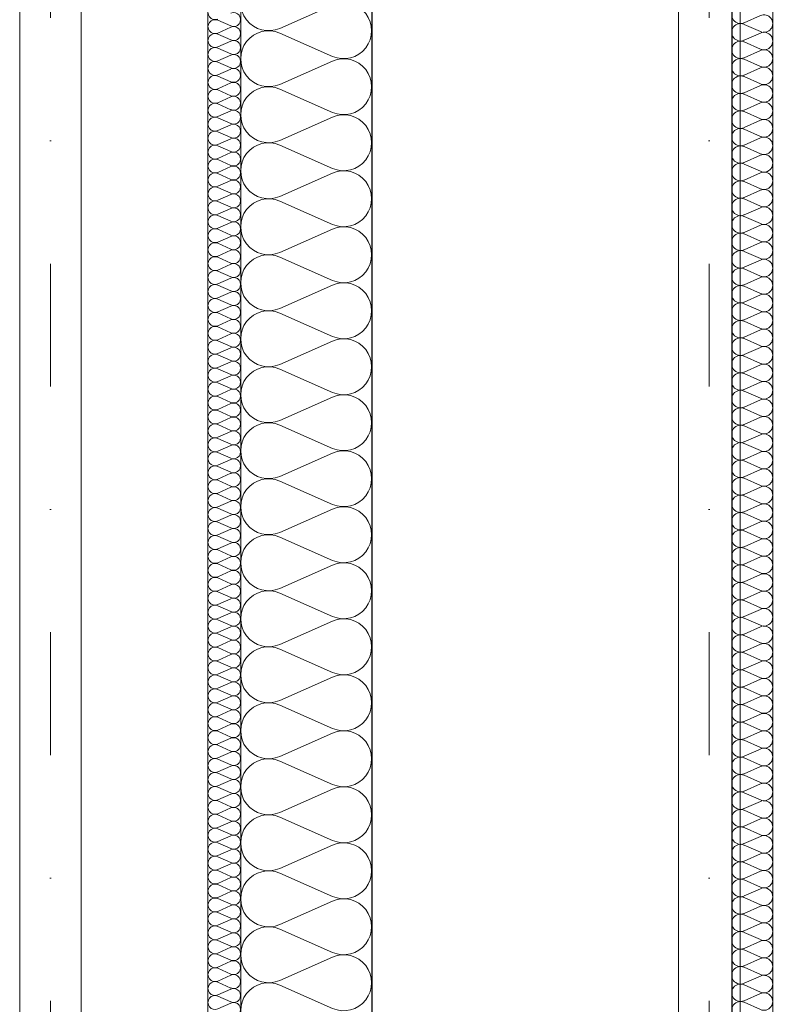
# Model space of a CAD drawing. Extents: x -438200 to -357500, y 15000 to 163871.
# Tile 101 of 148: x -430715 to -429794, y 110015 to 111218. Entities that reach past the tile are written whole.
import ezdxf

# ---------------------------------------------------------------- set-up
doc = ezdxf.new("R2010")
doc.units = 0
doc.header["$MEASUREMENT"] = 0
doc.linetypes.add('Dot & Dashed', pattern=[450, 150, -150, 0, -150])
doc.linetypes.add('Hidden Line', pattern=[50, 25, -25])
for name, color, linetype in [('#podkład', 252, 'Continuous'), ('Arch ocieplenie', 252, 'Continuous'), ('Inwent Izolacje', 252, 'Continuous')]:
    doc.layers.add(name, color=color, linetype=linetype)
for name, color, linetype, lineweight in [('Arch ocieplenie_Nr_Pióra__9', 252, 'Continuous', 13), ('Arch wykończenie_Nr_Pióra__3', 252, 'Continuous', 18), ('INWENT DACH_Nr_Pióra__21', 252, 'Continuous', 9), ('Inwent Izolacje_Nr_Pióra__2', 252, 'Continuous', 13), ('Inwent Izolacje_Nr_Pióra__44', 252, 'Continuous', 13), ('INWENT KONST. DREWNIANA_Nr_Pióra__2', 252, 'Continuous', 13), ('INWENT KONST. DREWNIANA_Nr_Pióra__21', 252, 'Continuous', 9), ('INWENT.ŚCIANY_Nr_Pióra__1', 252, 'Continuous', 25), ('INWENT.ŚCIANY_Nr_Pióra__2', 252, 'Continuous', 13)]:
    doc.layers.add(name, color=color, linetype=linetype, lineweight=lineweight)

# ---------------------------------------------------------------- blocks, each defined once
blk = doc.blocks.new('Izolacja cieplna 14_229', base_point=(-430484.9, 97267.6))
at = {"layer": 'Arch ocieplenie_Nr_Pióra__9', "linetype": 'Continuous'}
for p, q in [((-430473, 96083.6), (-430456.9, 96076.6)), ((-430456.9, 96075.1), (-430473, 96068)), ((-430473, 96066.6), (-430456.9, 96059.5)), ((-430456.9, 96058.1), (-430473, 96051)), ((-430473, 96049.6), (-430456.9, 96042.5)), ((-430456.9, 96041.1), (-430473, 96034)), ((-430473, 96032.6), (-430456.9, 96025.5)), ((-430456.9, 96024), (-430473, 96017)), ((-430473, 96015.5), (-430456.9, 96008.5)), ((-430456.9, 96007), (-430473, 95999.9)), ((-430473, 95998.5), (-430456.9, 95991.4)), ((-430456.9, 95990), (-430473, 95982.9)), ((-430473, 95981.5), (-430456.9, 95974.4)), ((-430456.9, 95973), (-430473, 95965.9)), ((-430473, 95964.5), (-430456.9, 95957.4)), ((-430456.9, 95955.9), (-430473, 95948.9)), ((-430473, 95947.4), (-430456.9, 95940.4)), ((-430456.9, 95938.9), (-430473, 95931.8)), ((-430473, 95930.4), (-430456.9, 95923.3)), ((-430456.9, 95921.9), (-430473, 95914.8)), ((-430473, 95913.4), (-430456.9, 95906.3)), ((-430456.9, 95904.9), (-430473, 95897.8)), ((-430473, 95896.4), (-430456.9, 95889.3)), ((-430456.9, 95887.8), (-430473, 95880.8)), ((-430473, 95879.3), (-430456.9, 95872.3)), ((-430456.9, 95870.8), (-430473, 95863.7)), ((-430473, 95862.3), (-430456.9, 95855.2)), ((-430456.9, 95853.8), (-430473, 95846.7)), ((-430473, 95845.3), (-430456.9, 95838.2)), ((-430456.9, 95836.8), (-430473, 95829.7)), ((-430473, 95828.3), (-430456.9, 95821.2)), ((-430456.9, 95819.7), (-430473, 95812.7)), ((-430473, 95811.2), (-430456.9, 95804.1)), ((-430456.9, 95802.7), (-430473, 95795.6)), ((-430473, 95794.2), (-430456.9, 95787.1)), ((-430456.9, 95785.7), (-430473, 95778.6)), ((-430473, 95777.2), (-430456.9, 95770.1)), ((-430456.9, 95768.7), (-430473, 95761.6)), ((-430473, 95760.2), (-430456.9, 95753.1)), ((-430456.9, 95751.6), (-430473, 95744.6)), ((-430473, 95743.1), (-430456.9, 95736)), ((-430456.9, 95734.6), (-430473, 95727.5)), ((-430473, 95726.1), (-430456.9, 95719)), ((-430456.9, 95717.6), (-430473, 95710.5)), ((-430473, 95709.1), (-430456.9, 95702)), ((-430456.9, 95700.6), (-430473, 95693.5)), ((-430473, 95692.1), (-430456.9, 95685)), ((-430456.9, 95683.5), (-430473, 95676.5)), ((-430473, 95675), (-430456.9, 95667.9)), ((-430456.9, 95666.5), (-430473, 95659.4)), ((-430473, 95658), (-430456.9, 95650.9)), ((-430456.9, 95649.5), (-430473, 95642.4)), ((-430473, 95641), (-430456.9, 95633.9)), ((-430456.9, 95632.5), (-430473, 95625.4)), ((-430473, 95624), (-430456.9, 95616.9)), ((-430456.9, 95615.4), (-430473, 95608.4)), ((-430473, 95606.9), (-430456.9, 95599.8)), ((-430456.9, 95598.4), (-430473, 95591.3)), ((-430473, 95589.9), (-430456.9, 95582.8)), ((-430456.9, 95581.4), (-430473, 95574.3)), ((-430473, 95572.9), (-430456.9, 95565.8)), ((-430456.9, 95564.4), (-430473, 95557.3)), ((-430473, 95555.9), (-430456.9, 95548.8)), ((-430456.9, 95547.3), (-430473, 95540.3)), ((-430473, 95538.8), (-430456.9, 95531.7)), ((-430456.9, 95530.3), (-430473, 95523.2)), ((-430473, 95521.8), (-430456.9, 95514.7)), ((-430456.9, 95513.3), (-430473, 95506.2)), ((-430473, 95504.8), (-430456.9, 95497.7)), ((-430456.9, 95496.3), (-430473, 95489.2)), ((-430473, 95487.8), (-430456.9, 95480.7)), ((-430456.9, 95479.2), (-430473, 95472.2)), ((-430473, 95470.7), (-430456.9, 95463.6)), ((-430456.9, 95462.2), (-430473, 95455.1)), ((-430473, 95453.7), (-430456.9, 95446.6)), ((-430456.9, 95445.2), (-430473, 95438.1)), ((-430473, 95436.7), (-430456.9, 95429.6)), ((-430456.9, 95428.2), (-430473, 95421.1)), ((-430473, 95419.6), (-430456.9, 95412.6)), ((-430456.9, 95411.1), (-430473, 95404.1)), ((-430473, 95402.6), (-430456.9, 95395.5)), ((-430456.9, 95394.1), (-430473, 95387)), ((-430473, 95385.6), (-430456.9, 95378.5)), ((-430456.9, 95377.1), (-430473, 95370)), ((-430473, 95368.6), (-430456.9, 95361.5)), ((-430456.9, 95360.1), (-430473, 95353)), ((-430473, 95351.5), (-430456.9, 95344.5)), ((-430456.9, 95343), (-430473, 95336)), ((-430473, 95334.5), (-430456.9, 95327.4)), ((-430456.9, 95326), (-430473, 95318.9)), ((-430473, 95317.5), (-430456.9, 95310.4)), ((-430456.9, 95309), (-430473, 95301.9)), ((-430473, 95300.5), (-430456.9, 95293.4)), ((-430456.9, 95292), (-430473, 95284.9)), ((-430473, 95283.4), (-430456.9, 95276.4)), ((-430456.9, 95274.9), (-430473, 95267.9)), ((-430473, 95266.4), (-430456.9, 95259.3)), ((-430456.9, 95257.9), (-430473, 95250.8)), ((-430473, 95249.4), (-430456.9, 95242.3)), ((-430456.9, 95240.9), (-430473, 95233.8)), ((-430473, 95232.4), (-430456.9, 95225.3)), ((-430456.9, 95223.9), (-430473, 95216.8)), ((-430473, 95215.3), (-430456.9, 95208.3)), ((-430456.9, 95206.8), (-430473, 95199.8)), ((-430473, 95198.3), (-430456.9, 95191.2)), ((-430456.9, 95189.8), (-430473, 95182.7)), ((-430473, 95181.3), (-430456.9, 95174.2)), ((-430456.9, 95172.8), (-430473, 95165.7)), ((-430473, 95164.3), (-430456.9, 95157.2)), ((-430456.9, 95155.8), (-430473, 95148.7)), ((-430473, 95147.2), (-430456.9, 95140.2)), ((-430456.9, 95138.7), (-430473, 95131.6)), ((-430473, 95130.2), (-430456.9, 95123.1)), ((-430456.9, 95121.7), (-430473, 95114.6)), ((-430473, 95113.2), (-430456.9, 95106.1)), ((-430456.9, 95104.7), (-430473, 95097.6)), ((-430473, 95096.2), (-430456.9, 95089.1)), ((-430456.9, 95087.7), (-430473, 95080.6)), ((-430473, 95079.1), (-430456.9, 95072.1)), ((-430456.9, 95070.6), (-430473, 95063.5)), ((-430473, 95062.1), (-430456.9, 95055)), ((-430456.9, 95053.6), (-430473, 95046.5)), ((-430473, 95045.1), (-430456.9, 95038)), ((-430456.9, 95036.6), (-430473, 95029.5)), ((-430473, 95028.1), (-430456.9, 95021)), ((-430456.9, 95019.6), (-430473, 95012.5)), ((-430473, 95011), (-430456.9, 95004)), ((-430456.9, 95002.5), (-430473, 94995.4)), ((-430473, 94994), (-430456.9, 94986.9)), ((-430456.9, 94985.5), (-430473, 94978.4)), ((-430473, 94977), (-430456.9, 94969.9)), ((-430456.9, 94968.5), (-430473, 94961.4)), ((-430473, 94960), (-430456.9, 94952.9)), ((-430456.9, 94951.5), (-430473, 94944.4)), ((-430473, 94942.9), (-430456.9, 94935.9)), ((-430456.9, 94934.4), (-430473, 94927.3)), ((-430473, 94925.9), (-430456.9, 94918.8)), ((-430456.9, 94917.4), (-430473, 94910.3)), ((-430473, 94908.9), (-430456.9, 94901.8)), ((-430456.9, 94900.4), (-430473, 94893.3)), ((-430473, 94891.9), (-430456.9, 94884.8)), ((-430456.9, 94883.4), (-430473, 94876.3))]:
    blk.add_line(p, q, dxfattribs=at)
for centre, start_param, end_param in [((-430476.4, 96092.9), 2.7288, 6.695979), ((-430476.4, 96075.8), 2.7288, 6.695979), ((-430453.5, 96084.4), 5.870392, 9.837571), ((-430453.5, 96067.3), 5.870392, 9.837571), ((-430476.4, 96058.8), 2.7288, 6.695979), ((-430453.5, 96050.3), 5.870392, 9.837571), ((-430476.4, 96041.8), 2.7288, 6.695979), ((-430453.5, 96033.3), 5.870392, 9.837571), ((-430476.4, 96024.8), 2.7288, 6.695979), ((-430453.5, 96016.3), 5.870392, 9.837571), ((-430476.4, 96007.7), 2.7288, 6.695979), ((-430476.4, 95990.7), 2.7288, 6.695979), ((-430453.5, 95999.2), 5.870392, 9.837571), ((-430453.5, 95982.2), 5.870392, 9.837571), ((-430476.4, 95973.7), 2.7288, 6.695979), ((-430476.4, 95956.7), 2.7288, 6.695979), ((-430453.5, 95965.2), 5.870392, 9.837571), ((-430453.5, 95948.1), 5.870392, 9.837571), ((-430476.4, 95939.6), 2.7288, 6.695979), ((-430453.5, 95931.1), 5.870392, 9.837571), ((-430476.4, 95922.6), 2.7288, 6.695979), ((-430476.4, 95905.6), 2.7288, 6.695979), ((-430453.5, 95914.1), 5.870392, 9.837571), ((-430453.5, 95897.1), 5.870392, 9.837571), ((-430476.4, 95888.6), 2.7288, 6.695979), ((-430476.4, 95871.5), 2.7288, 6.695979), ((-430453.5, 95880), 5.870392, 9.837571), ((-430453.5, 95863), 5.870392, 9.837571), ((-430476.4, 95854.5), 2.7288, 6.695979), ((-430453.5, 95846), 5.870392, 9.837571), ((-430476.4, 95837.5), 2.7288, 6.695979), ((-430453.5, 95829), 5.870392, 9.837571), ((-430476.4, 95820.5), 2.7288, 6.695979), ((-430453.5, 95811.9), 5.870392, 9.837571), ((-430476.4, 95803.4), 2.7288, 6.695979), ((-430476.4, 95786.4), 2.7288, 6.695979), ((-430453.5, 95794.9), 5.870392, 9.837571), ((-430453.5, 95777.9), 5.870392, 9.837571), ((-430476.4, 95769.4), 2.7288, 6.695979), ((-430476.4, 95752.4), 2.7288, 6.695979), ((-430453.5, 95760.9), 5.870392, 9.837571), ((-430453.5, 95743.8), 5.870392, 9.837571), ((-430476.4, 95735.3), 2.7288, 6.695979), ((-430453.5, 95726.8), 5.870392, 9.837571), ((-430476.4, 95718.3), 2.7288, 6.695979), ((-430476.4, 95701.3), 2.7288, 6.695979), ((-430453.5, 95709.8), 5.870392, 9.837571), ((-430453.5, 95692.8), 5.870392, 9.837571), ((-430476.4, 95684.3), 2.7288, 6.695979), ((-430476.4, 95667.2), 2.7288, 6.695979), ((-430453.5, 95675.7), 5.870392, 9.837571), ((-430453.5, 95658.7), 5.870392, 9.837571), ((-430476.4, 95650.2), 2.7288, 6.695979), ((-430453.5, 95641.7), 5.870392, 9.837571), ((-430476.4, 95633.2), 2.7288, 6.695979), ((-430453.5, 95624.7), 5.870392, 9.837571), ((-430476.4, 95616.2), 2.7288, 6.695979), ((-430453.5, 95607.6), 5.870392, 9.837571), ((-430476.4, 95599.1), 2.7288, 6.695979), ((-430476.4, 95582.1), 2.7288, 6.695979), ((-430453.5, 95590.6), 5.870392, 9.837571), ((-430453.5, 95573.6), 5.870392, 9.837571), ((-430476.4, 95565.1), 2.7288, 6.695979), ((-430453.5, 95556.6), 5.870392, 9.837571), ((-430476.4, 95548.1), 2.7288, 6.695979), ((-430453.5, 95539.5), 5.870392, 9.837571), ((-430476.4, 95531), 2.7288, 6.695979), ((-430453.5, 95522.5), 5.870392, 9.837571), ((-430476.4, 95514), 2.7288, 6.695979), ((-430476.4, 95497), 2.7288, 6.695979), ((-430453.5, 95505.5), 5.870392, 9.837571), ((-430453.5, 95488.5), 5.870392, 9.837571), ((-430476.4, 95480), 2.7288, 6.695979), ((-430476.4, 95462.9), 2.7288, 6.695979), ((-430453.5, 95471.4), 5.870392, 9.837571), ((-430453.5, 95454.4), 5.870392, 9.837571), ((-430476.4, 95445.9), 2.7288, 6.695979), ((-430453.5, 95437.4), 5.870392, 9.837571), ((-430476.4, 95428.9), 2.7288, 6.695979), ((-430453.5, 95420.4), 5.870392, 9.837571), ((-430476.4, 95411.9), 2.7288, 6.695979), ((-430453.5, 95403.3), 5.870392, 9.837571), ((-430476.4, 95394.8), 2.7288, 6.695979), ((-430476.4, 95377.8), 2.7288, 6.695979), ((-430453.5, 95386.3), 5.870392, 9.837571), ((-430453.5, 95369.3), 5.870392, 9.837571), ((-430476.4, 95360.8), 2.7288, 6.695979), ((-430453.5, 95352.3), 5.870392, 9.837571), ((-430476.4, 95343.8), 2.7288, 6.695979), ((-430453.5, 95335.2), 5.870392, 9.837571), ((-430476.4, 95326.7), 2.7288, 6.695979), ((-430453.5, 95318.2), 5.870392, 9.837571), ((-430476.4, 95309.7), 2.7288, 6.695979), ((-430476.4, 95292.7), 2.7288, 6.695979), ((-430453.5, 95301.2), 5.870392, 9.837571), ((-430453.5, 95284.2), 5.870392, 9.837571), ((-430476.4, 95275.6), 2.7288, 6.695979), ((-430476.4, 95258.6), 2.7288, 6.695979), ((-430453.5, 95267.1), 5.870392, 9.837571), ((-430453.5, 95250.1), 5.870392, 9.837571), ((-430476.4, 95241.6), 2.7288, 6.695979), ((-430453.5, 95233.1), 5.870392, 9.837571), ((-430476.4, 95224.6), 2.7288, 6.695979), ((-430453.5, 95216.1), 5.870392, 9.837571), ((-430476.4, 95207.5), 2.7288, 6.695979), ((-430453.5, 95199), 5.870392, 9.837571), ((-430476.4, 95190.5), 2.7288, 6.695979), ((-430476.4, 95173.5), 2.7288, 6.695979), ((-430453.5, 95182), 5.870392, 9.837571), ((-430453.5, 95165), 5.870392, 9.837571), ((-430476.4, 95156.5), 2.7288, 6.695979), ((-430453.5, 95148), 5.870392, 9.837571), ((-430476.4, 95139.4), 2.7288, 6.695979), ((-430453.5, 95130.9), 5.870392, 9.837571), ((-430476.4, 95122.4), 2.7288, 6.695979), ((-430453.5, 95113.9), 5.870392, 9.837571), ((-430476.4, 95105.4), 2.7288, 6.695979), ((-430476.4, 95088.4), 2.7288, 6.695979), ((-430453.5, 95096.9), 5.870392, 9.837571), ((-430453.5, 95079.9), 5.870392, 9.837571), ((-430476.4, 95071.3), 2.7288, 6.695979), ((-430476.4, 95054.3), 2.7288, 6.695979), ((-430453.5, 95062.8), 5.870392, 9.837571), ((-430453.5, 95045.8), 5.870392, 9.837571), ((-430476.4, 95037.3), 2.7288, 6.695979), ((-430453.5, 95028.8), 5.870392, 9.837571), ((-430476.4, 95020.3), 2.7288, 6.695979), ((-430453.5, 95011.8), 5.870392, 9.837571), ((-430476.4, 95003.2), 2.7288, 6.695979), ((-430453.5, 94994.7), 5.870392, 9.837571), ((-430476.4, 94986.2), 2.7288, 6.695979), ((-430476.4, 94969.2), 2.7288, 6.695979), ((-430453.5, 94977.7), 5.870392, 9.837571), ((-430453.5, 94960.7), 5.870392, 9.837571), ((-430476.4, 94952.2), 2.7288, 6.695979), ((-430453.5, 94943.7), 5.870392, 9.837571), ((-430476.4, 94935.1), 2.7288, 6.695979), ((-430453.5, 94926.6), 5.870392, 9.837571), ((-430476.4, 94918.1), 2.7288, 6.695979), ((-430453.5, 94909.6), 5.870392, 9.837571), ((-430476.4, 94901.1), 2.7288, 6.695979), ((-430476.4, 94884.1), 2.7288, 6.695979), ((-430453.5, 94892.6), 5.870392, 9.837571), ((-430453.5, 94875.6), 5.870392, 9.837571)]:
    blk.add_ellipse(centre, major_axis=(0, -8.51), ratio=0.99935, start_param=start_param, end_param=end_param, dxfattribs=at)
blk = doc.blocks.new('Izolacja cieplna 14_341', base_point=(-430444.9, 93232.6))
at = {"layer": 'Inwent Izolacje_Nr_Pióra__2', "linetype": 'Continuous'}
for p, q in [((-430397.3, 96073.7), (-430332.6, 96102.1)), ((-430332.6, 96039.5), (-430397.3, 96067.9)), ((-430397.3, 96005.3), (-430332.6, 96033.7)), ((-430332.6, 95971.1), (-430397.3, 95999.5)), ((-430397.3, 95936.9), (-430332.6, 95965.3)), ((-430332.6, 95902.7), (-430397.3, 95931.1)), ((-430397.3, 95868.5), (-430332.6, 95896.9)), ((-430332.6, 95834.3), (-430397.3, 95862.7)), ((-430397.3, 95800.1), (-430332.6, 95828.6)), ((-430332.6, 95765.9), (-430397.3, 95794.4)), ((-430397.3, 95731.7), (-430332.6, 95760.2)), ((-430332.6, 95697.5), (-430397.3, 95726)), ((-430397.3, 95663.3), (-430332.6, 95691.8)), ((-430332.6, 95629.1), (-430397.3, 95657.6)), ((-430397.3, 95594.9), (-430332.6, 95623.4)), ((-430332.6, 95560.7), (-430397.3, 95589.2)), ((-430397.3, 95526.5), (-430332.6, 95555)), ((-430332.6, 95492.3), (-430397.3, 95520.8)), ((-430397.3, 95458.2), (-430332.6, 95486.6)), ((-430332.6, 95424), (-430397.3, 95452.4)), ((-430397.3, 95389.8), (-430332.6, 95418.2)), ((-430332.6, 95355.6), (-430397.3, 95384)), ((-430397.3, 95321.4), (-430332.6, 95349.8)), ((-430332.6, 95287.2), (-430397.3, 95315.6)), ((-430397.3, 95253), (-430332.6, 95281.4)), ((-430332.6, 95218.8), (-430397.3, 95247.2)), ((-430397.3, 95184.6), (-430332.6, 95213)), ((-430332.6, 95150.4), (-430397.3, 95178.8)), ((-430397.3, 95116.2), (-430332.6, 95144.7)), ((-430332.6, 95082), (-430397.3, 95110.5)), ((-430397.3, 95047.8), (-430332.6, 95076.3)), ((-430332.6, 95013.6), (-430397.3, 95042.1)), ((-430397.3, 94979.4), (-430332.6, 95007.9)), ((-430332.6, 94945.2), (-430397.3, 94973.7)), ((-430397.3, 94911), (-430332.6, 94939.5)), ((-430332.6, 94876.8), (-430397.3, 94905.3))]:
    blk.add_line(p, q, dxfattribs=at)
for centre, start_param, end_param in [((-430410.9, 96105), 5.870392, 9.837571), ((-430319, 96070.8), 2.728799, 6.695979), ((-430410.9, 96036.6), 5.870392, 9.837571), ((-430319, 96002.4), 2.728799, 6.695979), ((-430410.9, 95968.2), 5.870392, 9.837571), ((-430319, 95934), 2.728799, 6.695979), ((-430410.9, 95899.8), 5.870392, 9.837571), ((-430319, 95865.6), 2.728799, 6.695979), ((-430410.9, 95831.4), 5.870392, 9.837571), ((-430319, 95797.2), 2.728799, 6.695979), ((-430410.9, 95763), 5.870392, 9.837571), ((-430319, 95728.8), 2.728799, 6.695979), ((-430410.9, 95694.6), 5.870392, 9.837571), ((-430319, 95660.4), 2.728799, 6.695979), ((-430410.9, 95626.3), 5.870392, 9.837571), ((-430319, 95592.1), 2.728799, 6.695979), ((-430410.9, 95557.9), 5.870392, 9.837571), ((-430319, 95523.7), 2.728799, 6.695979), ((-430410.9, 95489.5), 5.870392, 9.837571), ((-430319, 95455.3), 2.728799, 6.695979), ((-430410.9, 95421.1), 5.870392, 9.837571), ((-430319, 95386.9), 2.728799, 6.695979), ((-430410.9, 95352.7), 5.870392, 9.837571), ((-430319, 95318.5), 2.728799, 6.695979), ((-430410.9, 95284.3), 5.870392, 9.837571), ((-430319, 95250.1), 2.728799, 6.695979), ((-430410.9, 95215.9), 5.870392, 9.837571), ((-430319, 95181.7), 2.728799, 6.695979), ((-430410.9, 95147.5), 5.870392, 9.837571), ((-430319, 95113.3), 2.728799, 6.695979), ((-430410.9, 95079.1), 5.870392, 9.837571), ((-430319, 95044.9), 2.728799, 6.695979), ((-430410.9, 95010.7), 5.870392, 9.837571), ((-430319, 94976.6), 2.728799, 6.695979), ((-430410.9, 94942.4), 5.870392, 9.837571), ((-430319, 94908.2), 2.728799, 6.695979), ((-430410.9, 94874), 5.870392, 9.837571)]:
    blk.add_ellipse(centre, major_axis=(0, 34.2), ratio=0.995133, start_param=start_param, end_param=end_param, dxfattribs=at)
blk = doc.blocks.new('Izolacja cieplna 14_365', base_point=(-429844.9, 93232.6))
at = {"layer": 'Inwent Izolacje_Nr_Pióra__44', "linetype": 'Continuous'}
for p, q in [((-429830, 96080.4), (-429809.8, 96089.3)), ((-429809.8, 96069.8), (-429830, 96078.6)), ((-429830, 96059.1), (-429809.8, 96068)), ((-429809.8, 96048.4), (-429830, 96057.3)), ((-429830, 96037.8), (-429809.8, 96046.7)), ((-429809.8, 96027.1), (-429830, 96036)), ((-429830, 96016.5), (-429809.8, 96025.3)), ((-429809.8, 96005.8), (-429830, 96014.7)), ((-429830, 95995.1), (-429809.8, 96004)), ((-429809.8, 95984.5), (-429830, 95993.3)), ((-429830, 95973.8), (-429809.8, 95982.7)), ((-429809.8, 95963.1), (-429830, 95972)), ((-429830, 95952.5), (-429809.8, 95961.4)), ((-429809.8, 95941.8), (-429830, 95950.7)), ((-429830, 95931.2), (-429809.8, 95940)), ((-429809.8, 95920.5), (-429830, 95929.4)), ((-429830, 95909.8), (-429809.8, 95918.7)), ((-429809.8, 95899.2), (-429830, 95908)), ((-429830, 95888.5), (-429809.8, 95897.4)), ((-429809.8, 95877.8), (-429830, 95886.7)), ((-429830, 95867.2), (-429809.8, 95876.1)), ((-429809.8, 95856.5), (-429830, 95865.4)), ((-429830, 95845.9), (-429809.8, 95854.7)), ((-429809.8, 95835.2), (-429830, 95844.1)), ((-429830, 95824.5), (-429809.8, 95833.4)), ((-429809.8, 95813.9), (-429830, 95822.7)), ((-429830, 95803.2), (-429809.8, 95812.1)), ((-429809.8, 95792.5), (-429830, 95801.4)), ((-429830, 95781.9), (-429809.8, 95790.7)), ((-429809.8, 95771.2), (-429830, 95780.1)), ((-429830, 95760.6), (-429809.8, 95769.4)), ((-429809.8, 95749.9), (-429830, 95758.8)), ((-429830, 95739.2), (-429809.8, 95748.1)), ((-429809.8, 95728.6), (-429830, 95737.4)), ((-429830, 95717.9), (-429809.8, 95726.8)), ((-429809.8, 95707.2), (-429830, 95716.1)), ((-429830, 95696.6), (-429809.8, 95705.4)), ((-429809.8, 95685.9), (-429830, 95694.8)), ((-429830, 95675.3), (-429809.8, 95684.1)), ((-429809.8, 95664.6), (-429830, 95673.5)), ((-429830, 95653.9), (-429809.8, 95662.8)), ((-429809.8, 95643.3), (-429830, 95652.1)), ((-429830, 95632.6), (-429809.8, 95641.5)), ((-429809.8, 95621.9), (-429830, 95630.8)), ((-429830, 95611.3), (-429809.8, 95620.1)), ((-429809.8, 95600.6), (-429830, 95609.5)), ((-429830, 95590), (-429809.8, 95598.8)), ((-429809.8, 95579.3), (-429830, 95588.2)), ((-429830, 95568.6), (-429809.8, 95577.5)), ((-429809.8, 95558), (-429830, 95566.8)), ((-429830, 95547.3), (-429809.8, 95556.2)), ((-429809.8, 95536.6), (-429830, 95545.5)), ((-429830, 95526), (-429809.8, 95534.8)), ((-429809.8, 95515.3), (-429830, 95524.2)), ((-429830, 95504.6), (-429809.8, 95513.5)), ((-429809.8, 95494), (-429830, 95502.9)), ((-429830, 95483.3), (-429809.8, 95492.2)), ((-429809.8, 95472.7), (-429830, 95481.5)), ((-429830, 95462), (-429809.8, 95470.9)), ((-429809.8, 95451.3), (-429830, 95460.2)), ((-429830, 95440.7), (-429809.8, 95449.5)), ((-429809.8, 95430), (-429830, 95438.9)), ((-429830, 95419.3), (-429809.8, 95428.2)), ((-429809.8, 95408.7), (-429830, 95417.6)), ((-429830, 95398), (-429809.8, 95406.9)), ((-429809.8, 95387.4), (-429830, 95396.2)), ((-429830, 95376.7), (-429809.8, 95385.6)), ((-429809.8, 95366), (-429830, 95374.9)), ((-429830, 95355.4), (-429809.8, 95364.2)), ((-429809.8, 95344.7), (-429830, 95353.6)), ((-429830, 95334), (-429809.8, 95342.9)), ((-429809.8, 95323.4), (-429830, 95332.3)), ((-429830, 95312.7), (-429809.8, 95321.6)), ((-429809.8, 95302.1), (-429830, 95310.9)), ((-429830, 95291.4), (-429809.8, 95300.3)), ((-429809.8, 95280.7), (-429830, 95289.6)), ((-429830, 95270.1), (-429809.8, 95278.9)), ((-429809.8, 95259.4), (-429830, 95268.3)), ((-429830, 95248.7), (-429809.8, 95257.6)), ((-429809.8, 95238.1), (-429830, 95247)), ((-429830, 95227.4), (-429809.8, 95236.3)), ((-429809.8, 95216.8), (-429830, 95225.6)), ((-429830, 95206.1), (-429809.8, 95215)), ((-429809.8, 95195.4), (-429830, 95204.3)), ((-429830, 95184.8), (-429809.8, 95193.6)), ((-429809.8, 95174.1), (-429830, 95183)), ((-429830, 95163.4), (-429809.8, 95172.3)), ((-429809.8, 95152.8), (-429830, 95161.7)), ((-429830, 95142.1), (-429809.8, 95151)), ((-429809.8, 95131.5), (-429830, 95140.3)), ((-429830, 95120.8), (-429809.8, 95129.7)), ((-429809.8, 95110.1), (-429830, 95119)), ((-429830, 95099.5), (-429809.8, 95108.3)), ((-429809.8, 95088.8), (-429830, 95097.7)), ((-429830, 95078.1), (-429809.8, 95087)), ((-429809.8, 95067.5), (-429830, 95076.4)), ((-429830, 95056.8), (-429809.8, 95065.7)), ((-429809.8, 95046.2), (-429830, 95055)), ((-429830, 95035.5), (-429809.8, 95044.4)), ((-429809.8, 95024.8), (-429830, 95033.7)), ((-429830, 95014.2), (-429809.8, 95023)), ((-429809.8, 95003.5), (-429830, 95012.4)), ((-429830, 94992.8), (-429809.8, 95001.7)), ((-429809.8, 94982.2), (-429830, 94991.1)), ((-429830, 94971.5), (-429809.8, 94980.4)), ((-429809.8, 94960.9), (-429830, 94969.7)), ((-429830, 94950.2), (-429809.8, 94959.1)), ((-429809.8, 94939.5), (-429830, 94948.4)), ((-429830, 94928.9), (-429809.8, 94937.7)), ((-429809.8, 94918.2), (-429830, 94927.1)), ((-429830, 94907.5), (-429809.8, 94916.4)), ((-429809.8, 94896.9), (-429830, 94905.8)), ((-429830, 94886.2), (-429809.8, 94895.1)), ((-429809.8, 94875.6), (-429830, 94884.4))]:
    blk.add_line(p, q, dxfattribs=at)
for centre, start_param, end_param in [((-429834.3, 96090.2), 5.870392, 9.837571), ((-429805.6, 96079.5), 2.728799, 6.695979), ((-429834.3, 96068.9), 5.870392, 9.837571), ((-429834.3, 96047.5), 5.870392, 9.837571), ((-429805.6, 96058.2), 2.728799, 6.695979), ((-429805.6, 96036.9), 2.728799, 6.695979), ((-429834.3, 96026.2), 5.870392, 9.837571), ((-429805.6, 96015.6), 2.728799, 6.695979), ((-429834.3, 96004.9), 5.870392, 9.837571), ((-429805.6, 95994.2), 2.728799, 6.695979), ((-429834.3, 95983.6), 5.870392, 9.837571), ((-429805.6, 95972.9), 2.728799, 6.695979), ((-429834.3, 95962.2), 5.870392, 9.837571), ((-429805.6, 95951.6), 2.728799, 6.695979), ((-429834.3, 95940.9), 5.870392, 9.837571), ((-429805.6, 95930.3), 2.728799, 6.695979), ((-429834.3, 95919.6), 5.870392, 9.837571), ((-429805.6, 95908.9), 2.728799, 6.695979), ((-429834.3, 95898.3), 5.870392, 9.837571), ((-429805.6, 95887.6), 2.728799, 6.695979), ((-429834.3, 95876.9), 5.870392, 9.837571), ((-429834.3, 95855.6), 5.870392, 9.837571), ((-429805.6, 95866.3), 2.728799, 6.695979), ((-429805.6, 95845), 2.728799, 6.695979), ((-429834.3, 95834.3), 5.870392, 9.837571), ((-429805.6, 95823.6), 2.728799, 6.695979), ((-429834.3, 95813), 5.870392, 9.837571), ((-429805.6, 95802.3), 2.728799, 6.695979), ((-429834.3, 95791.6), 5.870392, 9.837571), ((-429805.6, 95781), 2.728799, 6.695979), ((-429834.3, 95770.3), 5.870392, 9.837571), ((-429805.6, 95759.7), 2.728799, 6.695979), ((-429834.3, 95749), 5.870392, 9.837571), ((-429805.6, 95738.3), 2.728799, 6.695979), ((-429834.3, 95727.7), 5.870392, 9.837571), ((-429805.6, 95717), 2.728799, 6.695979), ((-429834.3, 95706.3), 5.870392, 9.837571), ((-429805.6, 95695.7), 2.728799, 6.695979), ((-429834.3, 95685), 5.870392, 9.837571), ((-429834.3, 95663.7), 5.870392, 9.837571), ((-429805.6, 95674.4), 2.728799, 6.695979), ((-429805.6, 95653), 2.728799, 6.695979), ((-429834.3, 95642.4), 5.870392, 9.837571), ((-429805.6, 95631.7), 2.728799, 6.695979), ((-429834.3, 95621), 5.870392, 9.837571), ((-429805.6, 95610.4), 2.728799, 6.695979), ((-429834.3, 95599.7), 5.870392, 9.837571), ((-429834.3, 95578.4), 5.870392, 9.837571), ((-429805.6, 95589.1), 2.728799, 6.695979), ((-429805.6, 95567.7), 2.728799, 6.695979), ((-429834.3, 95557.1), 5.870392, 9.837571), ((-429805.6, 95546.4), 2.728799, 6.695979), ((-429834.3, 95535.7), 5.870392, 9.837571), ((-429805.6, 95525.1), 2.728799, 6.695979), ((-429834.3, 95514.4), 5.870392, 9.837571), ((-429805.6, 95503.8), 2.728799, 6.695979), ((-429834.3, 95493.1), 5.870392, 9.837571), ((-429805.6, 95482.4), 2.728799, 6.695979), ((-429834.3, 95471.8), 5.870392, 9.837571), ((-429805.6, 95461.1), 2.728799, 6.695979), ((-429834.3, 95450.4), 5.870392, 9.837571), ((-429805.6, 95439.8), 2.728799, 6.695979), ((-429834.3, 95429.1), 5.870392, 9.837571), ((-429805.6, 95418.5), 2.728799, 6.695979), ((-429834.3, 95407.8), 5.870392, 9.837571), ((-429834.3, 95386.5), 5.870392, 9.837571), ((-429805.6, 95397.1), 2.728799, 6.695979), ((-429805.6, 95375.8), 2.728799, 6.695979), ((-429834.3, 95365.1), 5.870392, 9.837571), ((-429805.6, 95354.5), 2.728799, 6.695979), ((-429834.3, 95343.8), 5.870392, 9.837571), ((-429805.6, 95333.2), 2.728799, 6.695979), ((-429834.3, 95322.5), 5.870392, 9.837571), ((-429805.6, 95311.8), 2.728799, 6.695979), ((-429834.3, 95301.2), 5.870392, 9.837571), ((-429805.6, 95290.5), 2.728799, 6.695979), ((-429834.3, 95279.8), 5.870392, 9.837571), ((-429805.6, 95269.2), 2.728799, 6.695979), ((-429834.3, 95258.5), 5.870392, 9.837571), ((-429805.6, 95247.9), 2.728799, 6.695979), ((-429834.3, 95237.2), 5.870392, 9.837571), ((-429805.6, 95226.5), 2.728799, 6.695979), ((-429834.3, 95215.9), 5.870392, 9.837571), ((-429834.3, 95194.5), 5.870392, 9.837571), ((-429805.6, 95205.2), 2.728799, 6.695979), ((-429805.6, 95183.9), 2.728799, 6.695979), ((-429834.3, 95173.2), 5.870392, 9.837571), ((-429805.6, 95162.5), 2.728799, 6.695979), ((-429834.3, 95151.9), 5.870392, 9.837571), ((-429805.6, 95141.2), 2.728799, 6.695979), ((-429834.3, 95130.6), 5.870392, 9.837571), ((-429805.6, 95119.9), 2.728799, 6.695979), ((-429834.3, 95109.2), 5.870392, 9.837571), ((-429805.6, 95098.6), 2.728799, 6.695979), ((-429834.3, 95087.9), 5.870392, 9.837571), ((-429805.6, 95077.2), 2.728799, 6.695979), ((-429834.3, 95066.6), 5.870392, 9.837571), ((-429805.6, 95055.9), 2.728799, 6.695979), ((-429834.3, 95045.3), 5.870392, 9.837571), ((-429805.6, 95034.6), 2.728799, 6.695979), ((-429834.3, 95023.9), 5.870392, 9.837571), ((-429805.6, 95013.3), 2.728799, 6.695979), ((-429834.3, 95002.6), 5.870392, 9.837571), ((-429805.6, 94991.9), 2.728799, 6.695979), ((-429834.3, 94981.3), 5.870392, 9.837571), ((-429805.6, 94970.6), 2.728799, 6.695979), ((-429834.3, 94960), 5.870392, 9.837571), ((-429805.6, 94949.3), 2.728799, 6.695979), ((-429834.3, 94938.6), 5.870392, 9.837571), ((-429834.3, 94917.3), 5.870392, 9.837571), ((-429805.6, 94928), 2.728799, 6.695979), ((-429805.6, 94906.6), 2.728799, 6.695979), ((-429834.3, 94896), 5.870392, 9.837571), ((-429805.6, 94885.3), 2.728799, 6.695979), ((-429834.3, 94874.7), 5.870392, 9.837571)]:
    blk.add_ellipse(centre, major_axis=(0, 10.7), ratio=0.997305, start_param=start_param, end_param=end_param, dxfattribs=at)
blk = doc.blocks.new('poddasze')
at = {"layer": 'Arch wykończenie_Nr_Pióra__3', "color": 252, "linetype": 'Continuous'}
for p, q in [((-430484.9, 77395.1), (-430484.9, 81430.1)), ((-429794.9, 80935.1), (-429794.9, 77395.1))]:
    blk.add_line(p, q, dxfattribs=at)
at = {"layer": 'INWENT DACH_Nr_Pióra__21', "color": 252, "linetype": 'Hidden Line'}
blk.add_line((-430714.9, 77295.1), (-430714.9, 81165.1), dxfattribs=at)
at = {"layer": 'INWENT KONST. DREWNIANA_Nr_Pióra__2', "color": 252, "linetype": 'Continuous'}
for p, q in [((-430714.9, 77295.1), (-430714.9, 81165.1)), ((-430639.9, 77295.1), (-430639.9, 81165.1)), ((-429909.9, 77295.1), (-429909.9, 81165.1)), ((-429834.9, 77295.1), (-429834.9, 81165.1))]:
    blk.add_line(p, q, dxfattribs=at)
at = {"layer": 'INWENT KONST. DREWNIANA_Nr_Pióra__21', "color": 252, "linetype": 'Dot & Dashed'}
for p, q in [((-430677.4, 76648.1), (-430677.4, 81165.1)), ((-429872.4, 76648.1), (-429872.4, 81165.1))]:
    blk.add_line(p, q, dxfattribs=at)
at = {"layer": 'INWENT.ŚCIANY_Nr_Pióra__1', "color": 252, "linetype": 'Continuous'}
for p, q in [((-430284.9, 81385.1), (-430284.9, 77075.1)), ((-429844.9, 81115.1), (-429844.9, 77075.1))]:
    blk.add_line(p, q, dxfattribs=at)
at = {"layer": 'INWENT.ŚCIANY_Nr_Pióra__2', "color": 252, "linetype": 'Continuous'}
blk.add_line((-430444.9, 81430.1), (-430444.9, 77395.1), dxfattribs=at)
at = {"layer": 'Arch ocieplenie', "color": 252, "linetype": 'Continuous', "lineweight": 13}
blk.add_blockref('Izolacja cieplna 14_229', (-430484.9, 81430.1), dxfattribs=at)
at = {"layer": 'Inwent Izolacje', "color": 252, "linetype": 'Continuous', "lineweight": 13}
for name, p in [('Izolacja cieplna 14_341', (-430444.9, 77395.1)), ('Izolacja cieplna 14_365', (-429844.9, 77395.1))]:
    blk.add_blockref(name, p, dxfattribs=at)

msp = doc.modelspace()

# ---------------------------------------------------------------- block references
at = {"layer": '#podkład', "color": 3, "lineweight": 50}
msp.add_blockref('poddasze', (0, 30970.8), dxfattribs=at)

doc.saveas('drawing.dxf')
